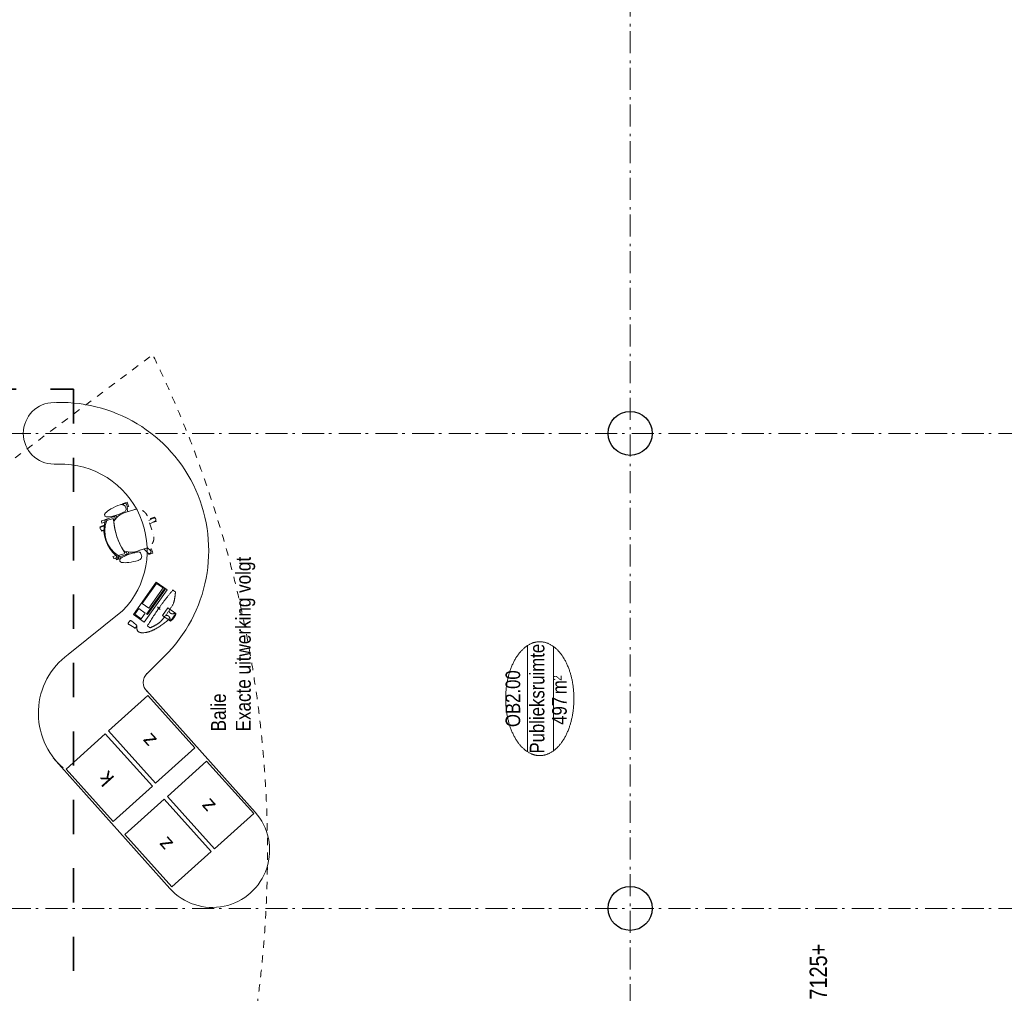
# Model space of a CAD drawing. Header units: millimetres. Extents: x -46954 to 169732, y -26853 to 94136.
# Tile 120 of 174: x 9112 to 20305, y 72002 to 83069. Entities that reach past the tile are written whole.
import ezdxf
from ezdxf.enums import TextEntityAlignment as Align

# ---------------------------------------------------------------- set-up
doc = ezdxf.new("R2010")
doc.units = ezdxf.units.MM
doc.header["$LTSCALE"] = 400
doc.header["$PDMODE"] = 3
doc.header["$PDSIZE"] = 15
for name, pattern in [('STYLE_01', [0.416641, 0.208282, -0.208359]), ('STYLE_06', [1.041641, 0.625, -0.208282, 0.069427, -0.138931]), ('STYLE_22', [1.944444, 0.972222, -0.972222])]:
    doc.linetypes.add(name, pattern=pattern)
for name, color, linetype, lineweight in [('Binnenkozijnen', 140, 'Continuous', 15), ('Buitenkozijnen', 140, 'Continuous', 15), ('Fragmentaanduiding', 1, 'STYLE_22', 35), ('Interieur-vaste inrichting', 140, 'Continuous', 15), ('mat-beton (ihwg)', 5, 'Continuous', 25), ('None', 7, 'Continuous', 9), ('Ruimtenummers', 5, 'Continuous', 25), ('Tekst', 140, 'Continuous', 15)]:
    doc.layers.add(name, color=color, linetype=linetype, lineweight=lineweight)
doc.styles.add('Arial', font='arial.ttf', dxfattribs={"height": 176.388889})
doc.styles.add('Arial Narrow', font='ARIALN.TTF', dxfattribs={"height": 222.25})

# ---------------------------------------------------------------- blocks, each defined once
blk = doc.blocks.new('Kolom O 500')
at = {"layer": 'mat-beton (ihwg)', "lineweight": 25}
blk.add_circle((0, 0), 250, dxfattribs=at)
blk = doc.blocks.new('Ruimtenummer UV 50')
at = {"layer": 'Ruimtenummers', "color": 8, "lineweight": 5}
for p, q in [((602, 157), (-602, 157)), ((595, -137), (-595, -137))]:
    blk.add_line(p, q, dxfattribs=at)
blk.add_open_spline([(-323, 354), (-173, 406), (173, 406), (323, 354), (473, 302), (560, 212), (647, 122), (647, 18), (647, -86), (560, -176), (473, -266), (323, -318), (173, -370), (-173, -370), (-323, -318), (-474, -266), (-560, -176), (-647, -86), (-647, 18), (-647, 122), (-560, 212), (-474, 302), (-323, 354)], degree=2, knots=[0, 0, 0, 0.09962, 0.19924, 0.19924, 0.283607, 0.283607, 0.349619, 0.349619, 0.415638, 0.415638, 0.5, 0.5, 0.59962, 0.69924, 0.69924, 0.783607, 0.783607, 0.849619, 0.849619, 0.915638, 0.915638, 1, 1, 1], dxfattribs=at)
at = {"layer": 'Ruimtenummers', "attachment_point": 2, "style": 'Arial Narrow'}
for s, insert, char_height in [(' m', (104, -122), 165.9), (' 2', (220, -133), 96.8)]:
    blk.add_mtext(s, dxfattribs=dict(at, insert=insert, char_height=char_height))
at = {"layer": 'Ruimtenummers', "style": 'Arial Narrow'}
for tag, p in [('Nummer', (0, 407)), ('Naam', (0, 132)), ('Oppervlak', (-138, -122))]:
    blk.add_attdef(tag, text='', height=166, dxfattribs=at).set_placement(p, align=Align.TOP_CENTER)
blk = doc.blocks.new('*U1072')
at = {"layer": 'Binnenkozijnen', "color": 43, "linetype": 'STYLE_01', "lineweight": 9}
for p, q in [((37433, -9699), (35928, -14416)), ((37433, -9699), (44003, -9699)), ((47716, -14650), (44003, -9699))]:
    blk.add_line(p, q, dxfattribs=at)
at = {"layer": 'None', "color": 43, "linetype": 'STYLE_01', "lineweight": 9}
blk.add_arc((42091, -3108), 12879, 241.4074, 295.9949, dxfattribs=at)
blk = doc.blocks.new('*U1271')
at = {"layer": 'Interieur-vaste inrichting', "lineweight": 15}
blk.add_lwpolyline([(43029, -13697), (43430, -14143), (42835, -14678), (42434, -14232)], close=True, dxfattribs=at)
at = {"layer": 'Interieur-vaste inrichting', "insert": (42819, -14129), "char_height": 169, "attachment_point": 1, "rotation": 41.9616, "style": 'Arial'}
blk.add_mtext('k', dxfattribs=at)
blk = doc.blocks.new('*U1272')
at = {"layer": 'Interieur-vaste inrichting', "lineweight": 15}
blk.add_lwpolyline([(43464, -14180), (43865, -14627), (43270, -15161), (42869, -14715)], close=True, dxfattribs=at)
at = {"layer": 'Interieur-vaste inrichting', "insert": (43253, -14612), "char_height": 169, "attachment_point": 1, "rotation": 41.9616, "style": 'Arial'}
blk.add_mtext('z', dxfattribs=at)
blk = doc.blocks.new('*U1273')
at = {"layer": 'Interieur-vaste inrichting', "lineweight": 15}
blk.add_lwpolyline([(42286, -14366), (42687, -14812), (42092, -15347), (41691, -14901)], close=True, dxfattribs=at)
at = {"layer": 'Interieur-vaste inrichting', "insert": (42075, -14798), "char_height": 169, "attachment_point": 1, "rotation": 41.9616, "style": 'Arial'}
blk.add_mtext('z', dxfattribs=at)
blk = doc.blocks.new('*U1274')
at = {"layer": 'Interieur-vaste inrichting', "lineweight": 15}
blk.add_lwpolyline([(42720, -14849), (43121, -15295), (42526, -15830), (42125, -15384)], close=True, dxfattribs=at)
at = {"layer": 'Interieur-vaste inrichting', "insert": (42510, -15281), "char_height": 169, "attachment_point": 1, "rotation": 41.9616, "style": 'Arial'}
blk.add_mtext('z', dxfattribs=at)
blk = doc.blocks.new('m computer flatscreen')
at = {"layer": 'None', "color": 8, "linetype": 'Continuous', "lineweight": 5}
for points in [[(43, 196), (-63, 196), (-63, 85), (43, 85)], [(-225, -42), (225, -42), (225, -192), (-225, -192)], [(-215, -62), (135, -62), (135, -72), (-215, -72)], [(-215, -92), (65, -92), (65, -182), (-215, -182)], [(135, -92), (215, -92), (215, -182), (135, -182)], [(335, -84), (337, -84), (338, -85), (340, -87), (341, -89), (342, -91), (343, -94), (343, -97), (343, -100), (348, -167), (348, -167), (348, -170), (348, -173), (347, -176), (346, -179), (345, -181), (343, -182), (342, -183), (340, -184), (307, -184), (307, -184), (305, -183), (304, -182), (302, -181), (301, -179), (300, -176), (299, -173), (299, -170), (298, -167), (303, -100), (303, -100), (304, -97), (304, -94), (305, -91), (306, -89), (307, -87), (309, -85), (310, -84), (312, -84)]]:
    blk.add_lwpolyline(points, close=True, dxfattribs=at)
for points, knots in [([(-139, 107), (-13, 120), (118, 107), (189, 83), (240, 49), (240, 31), (240, 13), (-3, -8), (-260, 13), (-260, 31), (-260, 49), (-202, 86), (-139, 107)], [0, 0, 0, 0.234031, 0.234031, 0.356683, 0.356683, 0.389695, 0.389695, 0.844373, 0.844373, 0.877384, 0.877384, 1, 1, 1]), ([(-40, 115), (-17, 144), (-46, 176), (-61, 185), (-63, 196), (-7, 214), (43, 196)], [0, 0, 0, 0.330128, 0.330128, 0.467524, 0.467524, 1, 1, 1]), ([(20, 115), (-3, 144), (25, 176), (41, 185), (43, 196), (-10, 196), (-63, 196)], [0, 0, 0, 0.333444, 0.333444, 0.472219, 0.472219, 1, 1, 1]), ([(314, -80), (392, -39), (310, 42), (228, 123), (31, 170)], [0, 0, 0, 0.327605, 0.327605, 1, 1, 1])]:
    blk.add_open_spline(points, degree=2, knots=knots, dxfattribs=at)
at = {"layer": 'None', "color": 7, "linetype": 'Continuous', "lineweight": 5}
blk.add_point((0, 0), dxfattribs=at)
blk = doc.blocks.new('m bureaustoel')
at = {"layer": 'None', "color": 43, "lineweight": 9}
for p, q in [((102, 320), (120, 356)), ((142, 309), (156, 338)), ((-229, 260), (-240, 271)), ((-238, 252), (-229, 252)), ((-235, 143), (-231, 143)), ((226, 148), (231, 148)), ((-238, 77), (-230, 77)), ((227, 82), (235, 82)), ((240, 50), (230, 52)), ((230, 11), (264, 6))]:
    blk.add_line(p, q, dxfattribs=at)
at = {"layer": 'None', "color": 43, "linetype": 'STYLE_01', "lineweight": 9}
blk.add_line((264, 3), (307, -3), dxfattribs=at)
at = {"layer": 'None', "color": 8, "linetype": 'STYLE_01', "lineweight": 5}
for p, q in [((-230, -35), (-290, -67)), ((-270, -101), (-229, -80)), ((21, -187), (32, -251)), ((71, -243), (62, -187)), ((78, -212), (66, -213))]:
    blk.add_line(p, q, dxfattribs=at)
at = {"layer": 'None', "color": 43, "lineweight": 9, "flags": 128}
for points in [[(-213, 265), (-213, 195), (-213, 195, 0.380729), (-199, 186), (-199, 186), (-199, 186, -0.133147), (191, 191), (191, 191), (191, 191, 0.419316), (207, 203), (207, 203), (207, 268), (206, 269), (206, 269, 0.357822), (-213, 265)], [(-244, 33), (-244, 33, -0.345868), (-268, 13), (-268, 13), (-268, 13, -0.061855), (-292, 12), (-292, 12), (-292, 12, -0.414572), (-334, 60), (-334, 60), (-334, 60, -0.001397), (-334, 64), (-334, 64), (-334, 64, -0.041535), (-323, 175), (-323, 175), (-323, 175, -0.072923), (-298, 253), (-298, 253), (-297, 254), (-297, 254, -0.276476), (-277, 266), (-277, 266), (-277, 266, -0.379387), (-253, 250), (-253, 250), (-253, 250, -0.063182), (-235, 143), (-235, 143), (-235, 143, -0.027035), (-238, 77), (-238, 77), (-238, 77, -0.017734), (-244, 33)], [(290, 19), (290, 19, -0.061855), (267, 19), (267, 19), (267, 19, -0.345868), (242, 39), (242, 39), (242, 39, -0.044762), (231, 148), (231, 148), (231, 148, -0.063182), (246, 256), (246, 256), (246, 256, -0.379387), (269, 273), (269, 273), (269, 273, -0.276476), (290, 261), (290, 261), (291, 260), (291, 260, -0.072923), (318, 183), (318, 183), (318, 183, -0.043091), (331, 68), (331, 68), (331, 68, -0.414572), (290, 19)]]:
    blk.add_lwpolyline(points, format="xyb", close=True, dxfattribs=at)
for points in [[(-204, 273), (-204, 290), (-204, 290, -0.279662), (196, 295), (196, 295), (196, 277), (196, 277)], [(156, 338, 0.411514), (147, 365), (147, 365, 0.411514), (120, 356), (120, 356)], [(-229, 305, 0.592068), (-240, 271), (-240, 271)], [(-204, 272), (-205, 326), (-221, 326), (-221, 326, 0.237391), (-229, 318), (-229, 318), (-230, 183), (-231, 183), (-231, 143), (-209, 143)], [(-204, 287), (-217, 286), (-217, 286, 0.293235), (-224, 279), (-224, 279), (-224, 264), (-224, 264, 0.393455), (-217, 256), (-217, 256), (-213, 257)], [(205, 148), (226, 148), (226, 188), (224, 188), (220, 323), (220, 323, 0.237391), (212, 331), (212, 331), (196, 331), (197, 276)], [(197, 291), (210, 291), (210, 291, -0.293235), (217, 284), (217, 284), (217, 269), (217, 269, -0.393455), (210, 262), (210, 262), (207, 261)], [(-230, 1), (-231, 53), (-231, 53, -0.185034), (-175, 192), (-175, 192), (-175, 192, -0.117595), (170, 196), (170, 196), (170, 196, -0.012874), (177, 188), (177, 188), (177, 188, -0.05651), (205, 148), (205, 148), (205, 148, -0.116107), (230, 54), (230, 54), (230, 52), (230, 6)], [(307, -3, 0.259612), (325, 4), (325, 4)], [(325, 7, 0.429267), (322, 36), (322, 36)]]:
    blk.add_lwpolyline(points, format="xyb", dxfattribs=at)
at = {"layer": 'None', "color": 43, "lineweight": 9}
for points in [[(111, 338), (111, 362), (125, 362)], [(151, 362), (163, 363), (164, 313), (149, 312), (148, 314), (144, 314)], [(-239, 300), (-253, 300), (-253, 250), (-238, 250), (-238, 252)], [(-231, 183), (-221, 162), (-203, 162), (-203, 183), (-203, 183)], [(226, 188), (216, 167), (198, 167), (198, 188), (198, 188)], [(335, 7), (335, 35), (322, 35)]]:
    blk.add_lwpolyline(points, dxfattribs=at)
at = {"layer": 'None', "color": 8, "linetype": 'STYLE_01', "lineweight": 5, "flags": 128}
for points in [[(230, 3), (230, -63), (230, -69), (230, -69, -0.384639), (113, -187), (113, -187), (-104, -189), (-104, -189, -0.377232), (-229, -80), (-229, -80), (-230, -71), (-230, -3)], [(-290, -67, 0.41337), (-297, -94), (-297, -94, 0.41337), (-270, -101), (-270, -101)], [(32, -251, 0.426719), (55, -268), (55, -268), (55, -268, 0.426719), (71, -243), (71, -243)]]:
    blk.add_lwpolyline(points, format="xyb", dxfattribs=at)
at = {"layer": 'None', "color": 8, "lineweight": 5}
blk.add_lwpolyline([(283, 0), (283, -19), (298, -18), (298, -17), (320, -16), (320, -18), (335, -18), (335, 4)], dxfattribs=at)
at = {"layer": 'None', "color": 43, "linetype": 'Continuous', "lineweight": 9, "flags": 128}
blk.add_lwpolyline([(322, 36, 0.12328), (313, 40), (313, 40)], format="xyb", dxfattribs=at)
at = {"layer": 'None', "color": 8, "linetype": 'STYLE_01', "lineweight": 5}
for points in [[(-293, -69), (-307, -69), (-306, -119), (-291, -119)], [(-291, -119), (-291, -117), (-269, -117), (-269, -119), (-254, -119), (-255, -93)], [(26, -218), (27, -263), (38, -263)], [(78, -212), (79, -262), (65, -263)]]:
    blk.add_lwpolyline(points, dxfattribs=at)
blk = doc.blocks.new('*U1277')
at = {"layer": 'Interieur-vaste inrichting', "lineweight": 15}
for p, q in [((43157, -13550), (41673, -14878)), ((46496, -13561), (46496, -13610)), ((44333, -13720), (44829, -14340)), ((43922, -14610), (42540, -15846)), ((44109, -14610), (44310, -14811))]:
    blk.add_line(p, q, dxfattribs=at)
for centre, radius, start, end in [((46846, -13561), 350, 0, 180), ((43665, -14210), 828, 36.2628, 138.7384), ((45514, -13636), 1683, 224.3005, 3.8503), ((45514, -13636), 983, 225.7877, 1.503), ((44015, -14713), 139, 43.6675, 137.2767), ((42107, -15361), 650, 131.8337, 311.8337)]:
    blk.add_arc(centre, radius, start, end, dxfattribs=at)
at = {"layer": 'Interieur-vaste inrichting'}
for name in ['*U1271', '*U1272', '*U1273', '*U1274']:
    blk.add_blockref(name, (0, 0), dxfattribs=at)
for name, p, rotation in [('m bureaustoel', (45740, -14478), 17.73604741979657), ('m computer flatscreen', (44860, -14750), 144.7093953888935)]:
    blk.add_blockref(name, p, dxfattribs=dict(at, rotation=rotation))

msp = doc.modelspace()

# ---------------------------------------------------------------- linework, layer by layer
at = {"layer": 'Fragmentaanduiding', "lineweight": 35}
msp.add_lwpolyline([(5572.27487, 64787.57274), (5572.27487, 78867.57274), (9722.27487, 78867.57274), (9722.27487, 64787.57274)], close=True, dxfattribs=at)
at = {"layer": 'None', "color": 43, "linetype": 'STYLE_06', "lineweight": 9}
for p, q in [((16052.26676, 93770.51338), (16052.26676, 60050.61274)), ((32572.26676, 78366.57274), (326.6329, 78366.57274)), ((32572.26676, 72966.57274), (326.6329, 72966.57274))]:
    msp.add_line(p, q, dxfattribs=at)

# ---------------------------------------------------------------- block references
at = {"layer": 'Buitenkozijnen', "color": 43, "rotation": 90}
for p in [(16052.26676, 78366.57274), (16052.26676, 72966.57274)]:
    msp.add_blockref('Kolom O 500', p, dxfattribs=at)
at = {"layer": 'None', "color": 7, "rotation": 90}
for name in ['*U1072', '*U1277']:
    msp.add_blockref(name, (-4057.73324, 31520.51338), dxfattribs=at)
at = {"layer": 'Ruimtenummers', "rotation": 90}
msp.add_blockref('Ruimtenummer UV 50', (15042.76315, 75350.73617), dxfattribs=at).add_auto_attribs({'Nummer': 'OB2.00', 'Naam': 'Publieksruimte', 'Oppervlak': '497'})

# ---------------------------------------------------------------- texts
at = {"layer": 'Tekst', "color": 140, "insert": (11287.12478, 74979.13203), "char_height": 169.3333333, "attachment_point": 1, "rotation": 90, "style": 'Arial Narrow'}
msp.add_mtext('Balie\\PExacte uitwerking volgt', dxfattribs=at)
at = {"layer": 'Tekst', "color": 92, "insert": (18092.26676, 72247.39433), "char_height": 197.555556, "attachment_point": 2, "rotation": 90, "style": 'Arial Narrow'}
msp.add_mtext('7125+', dxfattribs=at)

doc.saveas('drawing.dxf')
